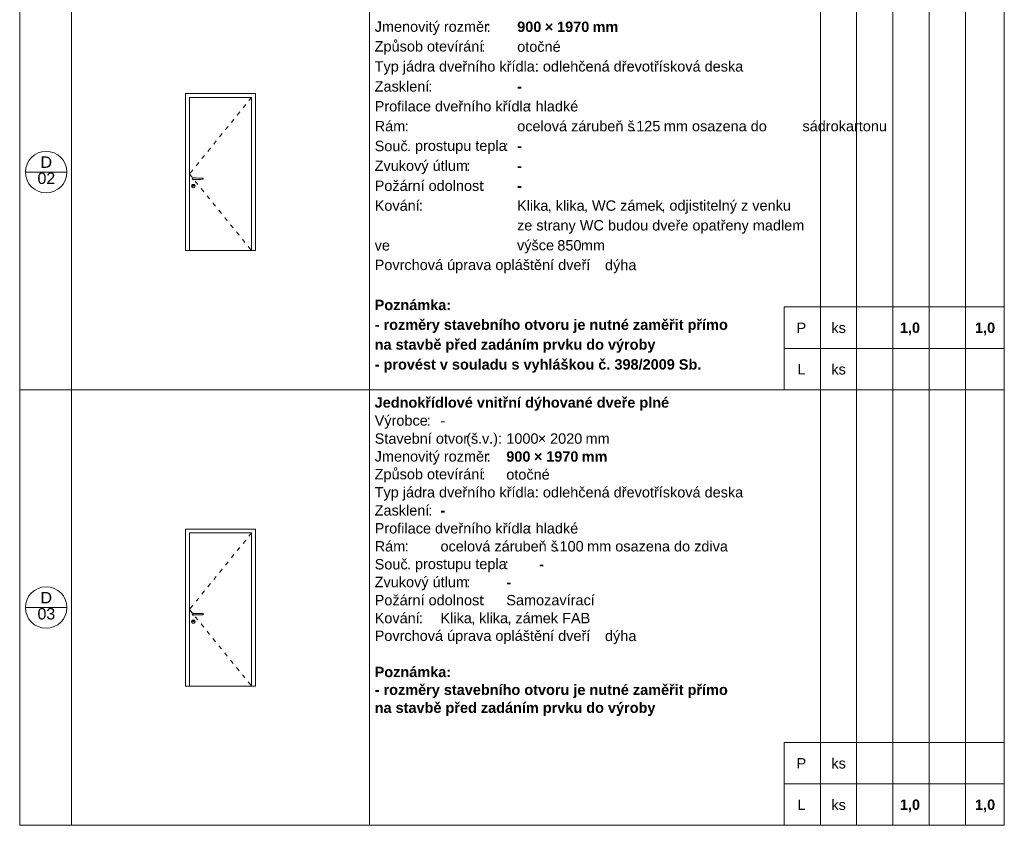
# Model space of a CAD drawing. Header units: millimetres. Extents: x 15381 to 191117, y -190522 to 367005.
# Tile 47 of 71: x 67117 to 86117, y 266604 to 282144. Entities that reach past the tile are written whole.
import ezdxf

# ---------------------------------------------------------------- set-up
doc = ezdxf.new("R2010")
doc.units = ezdxf.units.MM
doc.header["$MEASUREMENT"] = 0
doc.linetypes.add('Astupňová_čárkovaná', pattern=[180, 80, -100])
doc.styles.add('GENEROVANÝ_STYL_1', font='txt')
doc.styles.add('GENEROVANÝ_STYL_2', font='txt')

msp = doc.modelspace()

# ---------------------------------------------------------------- linework, layer by layer
at = {"color": 7, "linetype": 'Continuous', "lineweight": 20}
for p, q in [((67117.4, 294304.5), (67117.4, 266604.5)), ((86117.4, 266604.5), (86117.4, 294304.5)), ((68117.4, 283404.5), (68117.4, 275004.5)), ((73867.4, 283404.5), (73867.4, 275004.5)), ((82567.4, 283404.5), (82567.4, 275004.5)), ((83267.4, 283404.5), (83267.4, 275004.5)), ((83967.4, 283404.5), (83967.4, 275004.5)), ((84667.4, 283404.5), (84667.4, 275004.5)), ((85367.4, 283404.5), (85367.4, 275004.5)), ((71667.4, 280719.5), (70317.4, 280719.5)), ((70317.4, 280719.5), (70317.4, 277689.5)), ((71592.4, 280644.5), (70392.4, 280644.5)), ((70392.4, 280644.5), (70392.4, 277689.5)), ((71592.4, 277689.5), (71592.4, 280644.5)), ((71667.4, 277689.5), (71667.4, 280719.5)), ((68028, 279204.5), (67228, 279204.5)), ((70434.4, 278933.7), (70438.8, 278950.2)), ((70438.8, 278917.2), (70434.4, 278933.7)), ((70437.4, 278933.7), (70441.4, 278948.7)), ((70441.4, 278918.7), (70437.4, 278933.7)), ((70438.8, 278950.2), (70450.9, 278962.3)), ((70441.4, 278948.7), (70452.4, 278959.7)), ((70447.9, 279076.2), (70450.5, 279086)), ((70450.5, 279066.5), (70447.9, 279076.2)), ((70449.4, 279076.2), (70451.8, 279085.2)), ((70451.8, 279067.2), (70449.4, 279076.2)), ((70450.5, 279086), (70457.7, 279093.1)), ((70457.7, 279059.4), (70450.5, 279066.5)), ((70450.9, 278962.3), (70467.4, 278966.7)), ((70451.8, 279085.2), (70458.4, 279091.8)), ((70458.4, 279060.7), (70451.8, 279067.2)), ((70452.4, 279076.2), (70454.4, 279083.7)), ((70454.4, 279068.7), (70452.4, 279076.2)), ((70452.4, 278959.7), (70467.4, 278963.7)), ((70454.4, 279083.7), (70459.9, 279089.2)), ((70459.9, 279063.3), (70454.4, 279068.7)), ((70455.4, 278947.2), (70457, 278953.2)), ((70457, 278941.2), (70455.4, 278947.2)), ((70456.9, 278947.2), (70458.3, 278952.5)), ((70458.3, 278942), (70456.9, 278947.2)), ((70457, 278953.2), (70461.4, 278957.6)), ((70461.4, 278936.9), (70457, 278941.2)), ((70457.7, 279093.1), (70467.4, 279095.7)), ((70467.4, 279056.7), (70457.7, 279059.4)), ((70458.3, 278952.5), (70462.2, 278956.3)), ((70462.2, 278938.1), (70458.3, 278942)), ((70458.4, 279091.8), (70467.4, 279094.2)), ((70467.4, 279058.2), (70458.4, 279060.7)), ((70459.9, 279089.2), (70467.4, 279091.2)), ((70467.4, 279061.2), (70459.9, 279063.3)), ((70461.4, 278957.6), (70467.4, 278959.2)), ((70467.4, 278935.2), (70461.4, 278936.9)), ((70462.2, 278956.3), (70467.4, 278957.7)), ((70467.4, 278936.7), (70462.2, 278938.1)), ((70467.4, 279095.7), (70477.2, 279093.1)), ((70467.4, 279094.2), (70476.4, 279091.8)), ((70467.4, 279091.2), (70504.9, 279091.2)), ((70504.9, 279061.2), (70467.4, 279061.2)), ((70476.4, 279060.7), (70467.4, 279058.2)), ((70477.2, 279059.4), (70467.4, 279056.7)), ((70467.4, 278966.7), (70483.9, 278962.3)), ((70467.4, 278963.7), (70482.4, 278959.7)), ((70467.4, 278959.2), (70473.4, 278957.6)), ((70467.4, 278957.7), (70472.7, 278956.3)), ((70472.7, 278938.1), (70467.4, 278936.7)), ((70473.4, 278936.9), (70467.4, 278935.2)), ((70472.7, 278956.3), (70476.5, 278952.5)), ((70476.5, 278942), (70472.7, 278938.1)), ((70473.4, 278957.6), (70477.8, 278953.2)), ((70477.8, 278941.2), (70473.4, 278936.9)), ((70476.4, 279091.8), (70477, 279091.2)), ((70477, 279061.2), (70476.4, 279060.7)), ((70476.5, 278952.5), (70477.9, 278947.2)), ((70477.9, 278947.2), (70476.5, 278942)), ((70477.2, 279093.1), (70479, 279091.2)), ((70479, 279061.2), (70477.2, 279059.4)), ((70477.8, 278953.2), (70479.4, 278947.2)), ((70479.4, 278947.2), (70477.8, 278941.2)), ((70482.4, 278959.7), (70493.4, 278948.7)), ((70483.9, 278962.3), (70496, 278950.2)), ((70493.4, 278948.7), (70497.4, 278933.7)), ((70497.4, 278933.7), (70493.4, 278918.7)), ((70496, 278950.2), (70500.4, 278933.7)), ((70500.4, 278933.7), (70496, 278917.2)), ((70504.9, 279091.2), (70525, 279090.7)), ((70525, 279061.8), (70504.9, 279061.2)), ((70525, 279090.7), (70565.1, 279089.5)), ((70565.1, 279063), (70525, 279061.8)), ((70565.1, 279089.5), (70604.7, 279088.3)), ((70604.7, 279064.2), (70565.1, 279063)), ((70604.7, 279088.3), (70643.5, 279087.1)), ((70643.5, 279065.4), (70604.7, 279064.2)), ((70643.5, 279087.1), (70655.6, 279086.7)), ((70655.6, 279065.7), (70643.5, 279065.4)), ((70655.5, 279086.7), (70655.6, 279086.7)), ((70655.5, 279065.7), (70655.6, 279065.7)), ((70655.6, 279086.7), (70655.6, 279065.7)), ((70450.9, 278905.2), (70438.8, 278917.2)), ((70452.4, 278907.8), (70441.4, 278918.7)), ((70467.4, 278900.7), (70450.9, 278905.2)), ((70467.4, 278903.7), (70452.4, 278907.8)), ((70482.4, 278907.8), (70467.4, 278903.7)), ((70483.9, 278905.2), (70467.4, 278900.7)), ((70493.4, 278918.7), (70482.4, 278907.8)), ((70496, 278917.2), (70483.9, 278905.2)), ((70317.4, 277689.5), (71667.4, 277689.5)), ((81867.4, 276604.5), (81867.4, 275004.5)), ((86117.4, 276604.5), (81867.4, 276604.5)), ((86117.4, 275804.5), (81867.4, 275804.5)), ((86117.4, 275004.5), (67117.4, 275004.5)), ((68117.4, 275004.5), (68117.4, 266604.5)), ((73867.4, 275004.5), (73867.4, 266604.5)), ((82567.4, 275004.5), (82567.4, 266604.5)), ((83267.4, 275004.5), (83267.4, 266604.5)), ((83967.4, 275004.5), (83967.4, 266604.5)), ((84667.4, 275004.5), (84667.4, 266604.5)), ((85367.4, 275004.5), (85367.4, 266604.5)), ((71667.4, 272319.5), (70317.4, 272319.5)), ((70317.4, 272319.5), (70317.4, 269289.5)), ((71667.4, 269289.5), (71667.4, 272319.5)), ((71592.4, 272244.5), (70392.4, 272244.5)), ((70392.4, 272244.5), (70392.4, 269289.5)), ((71592.4, 269289.5), (71592.4, 272244.5)), ((68028, 270804.5), (67228, 270804.5)), ((70438.8, 270550.2), (70450.9, 270562.3)), ((70447.9, 270676.2), (70450.5, 270686)), ((70450.5, 270666.5), (70447.9, 270676.2)), ((70449.4, 270676.2), (70451.8, 270685.2)), ((70451.8, 270667.2), (70449.4, 270676.2)), ((70450.5, 270686), (70457.7, 270693.1)), ((70457.7, 270659.4), (70450.5, 270666.5)), ((70450.9, 270562.3), (70467.4, 270566.7)), ((70451.8, 270685.2), (70458.4, 270691.8)), ((70458.4, 270660.7), (70451.8, 270667.2)), ((70452.4, 270676.2), (70454.4, 270683.7)), ((70454.4, 270668.7), (70452.4, 270676.2)), ((70452.4, 270559.7), (70467.4, 270563.7)), ((70454.4, 270683.7), (70459.9, 270689.2)), ((70459.9, 270663.3), (70454.4, 270668.7)), ((70457.7, 270693.1), (70467.4, 270695.7)), ((70467.4, 270656.7), (70457.7, 270659.4)), ((70458.4, 270691.8), (70467.4, 270694.2)), ((70467.4, 270658.2), (70458.4, 270660.7)), ((70459.9, 270689.2), (70467.4, 270691.2)), ((70467.4, 270661.2), (70459.9, 270663.3)), ((70467.4, 270695.7), (70477.2, 270693.1)), ((70467.4, 270694.2), (70476.4, 270691.8)), ((70467.4, 270691.2), (70504.9, 270691.2)), ((70504.9, 270661.2), (70467.4, 270661.2)), ((70476.4, 270660.7), (70467.4, 270658.2)), ((70477.2, 270659.4), (70467.4, 270656.7)), ((70467.4, 270566.7), (70483.9, 270562.3)), ((70467.4, 270563.7), (70482.4, 270559.7)), ((70476.4, 270691.8), (70477, 270691.2)), ((70477, 270661.2), (70476.4, 270660.7)), ((70477.2, 270693.1), (70479, 270691.2)), ((70479, 270661.2), (70477.2, 270659.4)), ((70483.9, 270562.3), (70496, 270550.2)), ((70504.9, 270691.2), (70525, 270690.7)), ((70525, 270661.8), (70504.9, 270661.2)), ((70525, 270690.7), (70565.1, 270689.5)), ((70565.1, 270663), (70525, 270661.8)), ((70565.1, 270689.5), (70604.7, 270688.3)), ((70604.7, 270664.2), (70565.1, 270663)), ((70604.7, 270688.3), (70643.5, 270687.1)), ((70643.5, 270665.4), (70604.7, 270664.2)), ((70643.5, 270687.1), (70655.6, 270686.7)), ((70655.6, 270665.7), (70643.5, 270665.4)), ((70655.5, 270686.7), (70655.6, 270686.7)), ((70655.5, 270665.7), (70655.6, 270665.7)), ((70655.6, 270686.7), (70655.6, 270665.7)), ((70434.4, 270533.7), (70438.8, 270550.2)), ((70438.8, 270517.2), (70434.4, 270533.7)), ((70437.4, 270533.7), (70441.4, 270548.7)), ((70441.4, 270518.7), (70437.4, 270533.7)), ((70450.9, 270505.2), (70438.8, 270517.2)), ((70441.4, 270548.7), (70452.4, 270559.7)), ((70452.4, 270507.8), (70441.4, 270518.7)), ((70467.4, 270500.7), (70450.9, 270505.2)), ((70467.4, 270503.7), (70452.4, 270507.8)), ((70455.4, 270547.2), (70457, 270553.2)), ((70457, 270541.2), (70455.4, 270547.2)), ((70456.9, 270547.2), (70458.3, 270552.5)), ((70458.3, 270542), (70456.9, 270547.2)), ((70457, 270553.2), (70461.4, 270557.6)), ((70461.4, 270536.9), (70457, 270541.2)), ((70458.3, 270552.5), (70462.2, 270556.3)), ((70462.2, 270538.1), (70458.3, 270542)), ((70461.4, 270557.6), (70467.4, 270559.2)), ((70467.4, 270535.2), (70461.4, 270536.9)), ((70462.2, 270556.3), (70467.4, 270557.7)), ((70467.4, 270536.7), (70462.2, 270538.1)), ((70467.4, 270559.2), (70473.4, 270557.6)), ((70467.4, 270557.7), (70472.7, 270556.3)), ((70472.7, 270538.1), (70467.4, 270536.7)), ((70473.4, 270536.9), (70467.4, 270535.2)), ((70482.4, 270507.8), (70467.4, 270503.7)), ((70483.9, 270505.2), (70467.4, 270500.7)), ((70472.7, 270556.3), (70476.5, 270552.5)), ((70476.5, 270542), (70472.7, 270538.1)), ((70473.4, 270557.6), (70477.8, 270553.2)), ((70477.8, 270541.2), (70473.4, 270536.9)), ((70476.5, 270552.5), (70477.9, 270547.2)), ((70477.9, 270547.2), (70476.5, 270542)), ((70477.8, 270553.2), (70479.4, 270547.2)), ((70479.4, 270547.2), (70477.8, 270541.2)), ((70482.4, 270559.7), (70493.4, 270548.7)), ((70493.4, 270518.7), (70482.4, 270507.8)), ((70496, 270517.2), (70483.9, 270505.2)), ((70493.4, 270548.7), (70497.4, 270533.7)), ((70497.4, 270533.7), (70493.4, 270518.7)), ((70496, 270550.2), (70500.4, 270533.7)), ((70500.4, 270533.7), (70496, 270517.2)), ((70317.4, 269289.5), (71667.4, 269289.5)), ((81867.4, 268204.5), (81867.4, 266604.5)), ((86117.4, 268204.5), (81867.4, 268204.5)), ((86117.4, 267404.5), (81867.4, 267404.5)), ((67117.4, 266604.5), (86117.4, 266604.5))]:
    msp.add_line(p, q, dxfattribs=at)
at = {"color": 7, "linetype": 'Astupňová_čárkovaná', "lineweight": 20}
for p, q in [((71592.4, 280644.5), (70392.4, 279167)), ((70392.4, 279167), (71592.4, 277689.5)), ((71592.4, 272244.5), (70392.4, 270767)), ((70392.4, 270767), (71592.4, 269289.5))]:
    msp.add_line(p, q, dxfattribs=at)
at = {"color": 7, "linetype": 'Continuous', "lineweight": 20}
for centre in [(67628, 279204.5), (67628, 270804.5)]:
    msp.add_circle(centre, 400, dxfattribs=at)

# ---------------------------------------------------------------- texts
at = {"color": 7, "linetype": 'Continuous', "lineweight": 20, "attachment_point": 7}
for s, insert, char_height, style in [('\\A1;{\\pql;\\fArial|b0|i0|c238|p38;Jmenovitý rozměr}', (73967.4, 281850), 200, 'GENEROVANÝ_STYL_1'), ('\\A1;{\\pql;\\fArial|b0|i0|c238|p38;:}', (76128.8, 281907.6), 200, 'GENEROVANÝ_STYL_1'), ('\\A1;{\\pql;\\fArial|b1|i0|c238|p38;900}', (76717.4, 281904.2), 200, 'GENEROVANÝ_STYL_2'), ('\\A1;{\\pql;\\fArial|b1|i0|c238|p38; × }', (77172.7, 281907.6), 200, 'GENEROVANÝ_STYL_2'), ('\\A1;{\\pql;\\fArial|b1|i0|c238|p38;1970}', (77487.2, 281904.2), 200, 'GENEROVANÝ_STYL_2'), ('\\A1;{\\pql;\\fArial|b1|i0|c238|p38; mm}', (78094.3, 281907.6), 200, 'GENEROVANÝ_STYL_2'), ('\\A1;{\\pql;\\fArial|b0|i0|c238|p38;^I}', (76205.6, 281907.6), 200, 'GENEROVANÝ_STYL_1'), ('\\A1;{\\pql;\\fArial|b0|i0|c238|p38;Způsob otevírání}', (73967.4, 281469.9), 200, 'GENEROVANÝ_STYL_1'), ('\\A1;{\\pql;\\fArial|b0|i0|c238|p38;:}', (76022.7, 281524.3), 200, 'GENEROVANÝ_STYL_1'), ('\\A1;{\\pql;\\fArial|b0|i0|c238|p38;otočné}', (76717.4, 281521.2), 200, 'GENEROVANÝ_STYL_1'), ('\\A1;{\\pql;\\fArial|b0|i0|c238|p38;^I}', (76099.5, 281524.3), 200, 'GENEROVANÝ_STYL_1'), ('\\A1;{\\pql;\\fArial|b0|i0|c238|p38;Typ jádra dveřního křídla: odlehčená dřevotřísková deska}', (73967.4, 281083.5), 200, 'GENEROVANÝ_STYL_1'), ('\\A1;{\\pql;\\fArial|b0|i0|c238|p38;Zasklení}', (73967.4, 280754.7), 200, 'GENEROVANÝ_STYL_1'), ('\\A1;{\\pql;\\fArial|b0|i0|c238|p38;:}', (75002.4, 280757.9), 200, 'GENEROVANÝ_STYL_1'), ('\\A1;{\\pql;\\fArial|b1|i0|c238|p38;-}', (76717.4, 280757.9), 200, 'GENEROVANÝ_STYL_2'), ('\\A1;{\\pql;\\fArial|b1|i0|c238|p38; }', (75079.2, 280689.3), 200, 'GENEROVANÝ_STYL_2'), ('\\A1;{\\pql;\\fArial|b1|i0|c238|p38;^I}', (75156, 280757.9), 200, 'GENEROVANÝ_STYL_2'), ('\\A1;{\\pql;\\fArial|b0|i0|c238|p38;Profilace dveřního křídla}', (73967.4, 280371.4), 200, 'GENEROVANÝ_STYL_1'), ('\\A1;{\\pql;\\fArial|b0|i0|c238|p38;: }', (76918.7, 280374.6), 200, 'GENEROVANÝ_STYL_1'), ('\\A1;{\\pql;\\fArial|b0|i0|c238|p38;hladké}', (77072.3, 280371.4), 200, 'GENEROVANÝ_STYL_1'), ('\\A1;{\\pql;\\fArial|b0|i0|c238|p38;^I}', (77876.9, 280374.6), 200, 'GENEROVANÝ_STYL_1'), ('\\A1;{\\pql;\\fArial|b0|i0|c238|p38;Rám}', (73967.4, 279988.2), 200, 'GENEROVANÝ_STYL_1'), ('\\A1;{\\pql;\\fArial|b0|i0|c238|p38;: }', (74545.2, 279991.4), 200, 'GENEROVANÝ_STYL_1'), ('\\A1;{\\pql;\\fArial|b0|i0|c238|p38;ocelová zárubeň š}', (76717.4, 279988.2), 200, 'GENEROVANÝ_STYL_1'), ('\\A1;{\\pql;\\fArial|b0|i0|c238|p38;125}', (79014.1, 279988.1), 200, 'GENEROVANÝ_STYL_1'), ('\\A1;{\\pql;\\fArial|b0|i0|c238|p38; mm osazena do }', (79469.4, 279988.2), 200, 'GENEROVANÝ_STYL_1'), ('\\A1;{\\pql;\\fArial|b0|i0|c238|p38;sádrokartonu}', (82222.4, 279988.2), 200, 'GENEROVANÝ_STYL_1'), ('\\A1;{\\pql;\\fArial|b0|i0|c238|p38;^I}', (74698.8, 279991.4), 200, 'GENEROVANÝ_STYL_1'), ('\\A1;{\\pql;\\fArial|b0|i0|c238|p38;.}', (78937.3, 279991.4), 200, 'GENEROVANÝ_STYL_1'), ('\\A1;{\\pql;\\fArial|b0|i0|c238|p38;^I}', (81570.4, 279991.4), 200, 'GENEROVANÝ_STYL_1'), ('\\A1;{\\pql;\\fArial|b0|i0|c238|p38;^I}', (81587.4, 279991.4), 200, 'GENEROVANÝ_STYL_1'), ('\\A1;{\\pql;\\fArial|b0|i0|c238|p38;Souč}', (73967.4, 279604.8), 200, 'GENEROVANÝ_STYL_1'), ('\\A1;{\\pql;\\fArial|b0|i0|c238|p38;prostupu tepla}', (74744.5, 279553.7), 200, 'GENEROVANÝ_STYL_1'), ('\\A1;{\\pql;\\fArial|b0|i0|c238|p38;:}', (76478, 279608.1), 200, 'GENEROVANÝ_STYL_1'), ('\\A1;{\\pql;\\fArial|b1|i0|c238|p38;-}', (76717.4, 279608.1), 200, 'GENEROVANÝ_STYL_2'), ('\\A1;{\\pql;\\fArial|b0|i0|c238|p38;D}', (67519.3, 279285.8), 220, 'GENEROVANÝ_STYL_1'), ('\\A1;{\\pql;\\fArial|b0|i0|c238|p38;. }', (74590.9, 279608.1), 200, 'GENEROVANÝ_STYL_1'), ('\\A1;{\\pql;\\fArial|b1|i0|c238|p38; }', (76554.8, 279539.5), 200, 'GENEROVANÝ_STYL_2'), ('\\A1;{\\pql;\\fArial|b1|i0|c238|p38;^I}', (76631.6, 279608.1), 200, 'GENEROVANÝ_STYL_2'), ('\\A1;{\\pql;\\fArial|b0|i0|c238|p38;Zvukový útlum}', (73967.4, 279167.3), 200, 'GENEROVANÝ_STYL_1'), ('\\A1;{\\pql;\\fArial|b0|i0|c238|p38;:}', (75733.8, 279224.9), 200, 'GENEROVANÝ_STYL_1'), ('\\A1;{\\pql;\\fArial|b1|i0|c238|p38;-}', (76717.4, 279224.9), 200, 'GENEROVANÝ_STYL_2'), ('\\A1;{\\pql;\\fArial|b0|i0|c238|p38;02}', (67461, 278971.8), 220, 'GENEROVANÝ_STYL_1'), ('\\A1;{\\pql;\\fArial|b1|i0|c238|p38; }', (75810.6, 279156.3), 200, 'GENEROVANÝ_STYL_2'), ('\\A1;{\\pql;\\fArial|b1|i0|c238|p38;^I}', (75887.4, 279224.9), 200, 'GENEROVANÝ_STYL_2'), ('\\A1;{\\pql;\\fArial|b0|i0|c238|p38;Požární odolnost}', (73967.4, 278838.5), 200, 'GENEROVANÝ_STYL_1'), ('\\A1;{\\pql;\\fArial|b0|i0|c238|p38;:}', (76020.9, 278841.6), 200, 'GENEROVANÝ_STYL_1'), ('\\A1;{\\pql;\\fArial|b1|i0|c238|p38;-}', (76717.4, 278841.6), 200, 'GENEROVANÝ_STYL_2'), ('\\A1;{\\pql;\\fArial|b1|i0|c238|p38; }', (76097.7, 278773), 200, 'GENEROVANÝ_STYL_2'), ('\\A1;{\\pql;\\fArial|b1|i0|c238|p38;^I}', (76174.5, 278841.6), 200, 'GENEROVANÝ_STYL_2'), ('\\A1;{\\pql;\\fArial|b0|i0|c238|p38;Kování}', (73967.4, 278455.2), 200, 'GENEROVANÝ_STYL_1'), ('\\A1;{\\pql;\\fArial|b0|i0|c238|p38;:}', (74819.5, 278458.4), 200, 'GENEROVANÝ_STYL_1'), ('\\A1;{\\pql;\\fArial|b0|i0|c238|p38;Klika}', (76714.4, 278455.2), 200, 'GENEROVANÝ_STYL_1'), ('\\A1;{\\pql;\\fArial|b0|i0|c238|p38;klika}', (77460.4, 278455.2), 200, 'GENEROVANÝ_STYL_1'), ('\\A1;{\\pql;\\fArial|b0|i0|c238|p38;WC zámek}', (78160.8, 278455.1), 200, 'GENEROVANÝ_STYL_1'), ('\\A1;{\\pql;\\fArial|b0|i0|c238|p38;odjistitelný z venku}', (79654.7, 278400.8), 200, 'GENEROVANÝ_STYL_1'), ('\\A1;{\\pql;\\fArial|b1|i0|c238|p38; }', (74896.3, 278389.8), 200, 'GENEROVANÝ_STYL_2'), ('\\A1;{\\pql;\\fArial|b1|i0|c238|p38;^I}', (74973.1, 278458.4), 200, 'GENEROVANÝ_STYL_2'), ('\\A1;{\\pql;\\fArial|b0|i0|c238|p38;, }', (77306.8, 278419.5), 200, 'GENEROVANÝ_STYL_1'), ('\\A1;{\\pql;\\fArial|b0|i0|c238|p38;, }', (78007.2, 278419.5), 200, 'GENEROVANÝ_STYL_1'), ('\\A1;{\\pql;\\fArial|b0|i0|c238|p38;, }', (79501.1, 278419.5), 200, 'GENEROVANÝ_STYL_1'), ('\\A1;{\\pql;\\fArial|b0|i0|c238|p38;ze strany WC budou dveře opatřeny madlem}', (76714.4, 278017.5), 200, 'GENEROVANÝ_STYL_1'), ('\\A1;{\\pql;\\fArial|b1|i0|c238|p38; }', (73967.4, 278006.5), 200, 'GENEROVANÝ_STYL_2'), ('\\A1;{\\pql;\\fArial|b1|i0|c238|p38;^I}', (74044.2, 278075.1), 200, 'GENEROVANÝ_STYL_2'), ('\\A1;{\\pql;\\fArial|b0|i0|c238|p38;ve }', (73967.4, 277688.7), 200, 'GENEROVANÝ_STYL_1'), ('\\A1;{\\pql;\\fArial|b0|i0|c238|p38;výšce }', (76714.4, 277634.3), 200, 'GENEROVANÝ_STYL_1'), ('\\A1;{\\pql;\\fArial|b0|i0|c238|p38;850}', (77491.5, 277688.6), 200, 'GENEROVANÝ_STYL_1'), ('\\A1;{\\pql;\\fArial|b0|i0|c238|p38;mm}', (77946.8, 277691.9), 200, 'GENEROVANÝ_STYL_1'), ('\\A1;{\\pql;\\fArial|b0|i0|c238|p38;^I}', (74333.1, 277691.9), 200, 'GENEROVANÝ_STYL_1'), ('\\A1;{\\pql;\\fArial|b0|i0|c238|p38;Povrchová úprava opláštění dveří}', (73967.4, 277254.2), 200, 'GENEROVANÝ_STYL_1'), ('\\A1;{\\pql;\\fArial|b0|i0|c238|p38;:}', (78045.1, 277308.6), 200, 'GENEROVANÝ_STYL_1'), ('\\A1;{\\pql;\\fArial|b0|i0|c238|p38;dýha}', (78412.4, 277251), 200, 'GENEROVANÝ_STYL_1'), ('\\A1;{\\pql;\\fArial|b0|i0|c238|p38;^I}', (78121.9, 277308.6), 200, 'GENEROVANÝ_STYL_1'), ('\\A1;{\\pql;\\fArial|b1|i0|c238|p38;Poznámka:}', (73967.4, 276539), 200, 'GENEROVANÝ_STYL_2'), ('\\A1;{\\pql;\\fArial|b1|i0|c238|p38;- rozměry stavebního otvoru je nutné zaměřit přímo}', (73967.4, 276101.1), 200, 'GENEROVANÝ_STYL_2'), ('\\A1;{\\pql;\\fArial|b0|i0|c238|p38;P}', (82109, 276100.2), 200, 'GENEROVANÝ_STYL_1'), ('\\A1;{\\pql;\\fArial|b0|i0|c238|p38;ks}', (82780.3, 276097.1), 200, 'GENEROVANÝ_STYL_1'), ('\\A1;{\\pql;\\fArial|b1|i0|c238|p38;1,0}', (84102.2, 276056.9), 200, 'GENEROVANÝ_STYL_2'), ('\\A1;{\\pql;\\fArial|b1|i0|c238|p38;1,0}', (85552.2, 276056.9), 200, 'GENEROVANÝ_STYL_2'), ('\\A1;{\\pql;\\fArial|b1|i0|c238|p38;na stavbě před zadáním prvku do výroby}', (73967.4, 275717.9), 200, 'GENEROVANÝ_STYL_2'), ('\\A1;{\\pql;\\fArial|b1|i0|c238|p38;- provést v souladu s vyhláškou č. 398/2009 Sb.}', (73967.4, 275334.6), 200, 'GENEROVANÝ_STYL_2'), ('\\A1;{\\pql;\\fArial|b0|i0|c238|p38;L}', (82124.6, 275300.2), 200, 'GENEROVANÝ_STYL_1'), ('\\A1;{\\pql;\\fArial|b0|i0|c238|p38;ks}', (82780.3, 275297.1), 200, 'GENEROVANÝ_STYL_1'), ('\\A1;{\\pql;\\fArial|b1|i0|c238|p38;Jednokřídlové vnitřní dýhované dveře plné}', (73967.4, 274599.6), 200, 'GENEROVANÝ_STYL_2'), ('\\A1;{\\pql;\\fArial|b0|i0|c238|p38;Výrobce}', (73967.4, 274253.5), 200, 'GENEROVANÝ_STYL_1'), ('\\A1;{\\pql;\\fArial|b0|i0|c238|p38;:}', (74971.3, 274311.1), 200, 'GENEROVANÝ_STYL_1'), ('\\A1;{\\pql;\\fArial|b0|i0|c238|p38;-}', (75237.4, 274311.1), 200, 'GENEROVANÝ_STYL_1'), ('\\A1;{\\pql;\\fArial|b0|i0|c238|p38;Stavební otvor}', (73967.4, 273961.5), 200, 'GENEROVANÝ_STYL_1'), ('\\A1;{\\pql;\\fArial|b0|i0|c238|p38;^I}', (75048.1, 274311.1), 200, 'GENEROVANÝ_STYL_1'), ('\\A1;{\\pql;\\fArial|b0|i0|c238|p38;^I}', (75328.8, 274311.1), 200, 'GENEROVANÝ_STYL_1'), ('\\A1;{\\pql;\\fArial|b0|i0|c238|p38;š}', (75825.2, 273961.6), 200, 'GENEROVANÝ_STYL_1'), ('\\A1;{\\pql;\\fArial|b0|i0|c238|p38;^I}', (75872.4, 274311.1), 200, 'GENEROVANÝ_STYL_1'), ('\\A1;{\\pql;\\fArial|b0|i0|c238|p38;(}', (75733.8, 273907), 200, 'GENEROVANÝ_STYL_1'), ('\\A1;{\\pql;\\fArial|b0|i0|c238|p38;.}', (75962.4, 273964.8), 200, 'GENEROVANÝ_STYL_1'), ('\\A1;{\\pql;\\fArial|b0|i0|c238|p38;v}', (76039.2, 273964.8), 200, 'GENEROVANÝ_STYL_1'), ('\\A1;{\\pql;\\fArial|b0|i0|c238|p38;.):}', (76176.3, 273907), 200, 'GENEROVANÝ_STYL_1'), ('\\A1;{\\pql;\\fArial|b0|i0|c238|p38;1000}', (76507.4, 273961.5), 200, 'GENEROVANÝ_STYL_1'), ('\\A1;{\\pql;\\fArial|b0|i0|c238|p38;× }', (77114.5, 273964.8), 200, 'GENEROVANÝ_STYL_1'), ('\\A1;{\\pql;\\fArial|b0|i0|c238|p38;2020}', (77352.2, 273961.5), 200, 'GENEROVANÝ_STYL_1'), ('\\A1;{\\pql;\\fArial|b0|i0|c238|p38; mm}', (77959.3, 273964.8), 200, 'GENEROVANÝ_STYL_1'), ('\\A1;{\\pql;\\fArial|b0|i0|c238|p38;Jmenovitý rozměr}', (73967.4, 273560.9), 200, 'GENEROVANÝ_STYL_1'), ('\\A1;{\\pql;\\fArial|b1|i0|c238|p38; }', (76421.3, 273896.2), 200, 'GENEROVANÝ_STYL_2'), ('\\A1;{\\pql;\\fArial|b1|i0|c238|p38;^I}', (76498.1, 273964.8), 200, 'GENEROVANÝ_STYL_2'), ('\\A1;{\\pql;\\fArial|b1|i0|c238|p38;900}', (76507.4, 273615.1), 200, 'GENEROVANÝ_STYL_2'), ('\\A1;{\\pql;\\fArial|b1|i0|c238|p38; × }', (76962.7, 273618.5), 200, 'GENEROVANÝ_STYL_2'), ('\\A1;{\\pql;\\fArial|b1|i0|c238|p38;1970}', (77277.2, 273615.1), 200, 'GENEROVANÝ_STYL_2'), ('\\A1;{\\pql;\\fArial|b0|i0|c238|p38;:}', (76128.8, 273618.5), 200, 'GENEROVANÝ_STYL_1'), ('\\A1;{\\pql;\\fArial|b0|i0|c238|p38;^I}', (76205.6, 273618.5), 200, 'GENEROVANÝ_STYL_1'), ('\\A1;{\\pql;\\fArial|b1|i0|c238|p38; mm}', (77884.3, 273618.5), 200, 'GENEROVANÝ_STYL_2'), ('\\A1;{\\pql;\\fArial|b0|i0|c238|p38;Způsob otevírání}', (73967.4, 273217.8), 200, 'GENEROVANÝ_STYL_1'), ('\\A1;{\\pql;\\fArial|b0|i0|c238|p38;:}', (76022.7, 273272.2), 200, 'GENEROVANÝ_STYL_1'), ('\\A1;{\\pql;\\fArial|b0|i0|c238|p38;otočné}', (76507.4, 273269), 200, 'GENEROVANÝ_STYL_1'), ('\\A1;{\\pql;\\fArial|b0|i0|c238|p38;^I}', (76099.5, 273272.2), 200, 'GENEROVANÝ_STYL_1'), ('\\A1;{\\pql;\\fArial|b0|i0|c238|p38;Typ jádra dveřního křídla: odlehčená dřevotřísková deska}', (73967.4, 272868.3), 200, 'GENEROVANÝ_STYL_1'), ('\\A1;{\\pql;\\fArial|b0|i0|c238|p38;Zasklení}', (73967.4, 272576.5), 200, 'GENEROVANÝ_STYL_1'), ('\\A1;{\\pql;\\fArial|b0|i0|c238|p38;:}', (75002.4, 272579.6), 200, 'GENEROVANÝ_STYL_1'), ('\\A1;{\\pql;\\fArial|b1|i0|c238|p38;-}', (75237.4, 272579.6), 200, 'GENEROVANÝ_STYL_2'), ('\\A1;{\\pql;\\fArial|b0|i0|c238|p38;Profilace dveřního křídla}', (73967.4, 272230.2), 200, 'GENEROVANÝ_STYL_1'), ('\\A1;{\\pql;\\fArial|b1|i0|c238|p38; }', (75079.2, 272511.1), 200, 'GENEROVANÝ_STYL_2'), ('\\A1;{\\pql;\\fArial|b1|i0|c238|p38;^I}', (75156, 272579.6), 200, 'GENEROVANÝ_STYL_2'), ('\\A1;{\\pql;\\fArial|b0|i0|c238|p38;hladké}', (77072.3, 272230.2), 200, 'GENEROVANÝ_STYL_1'), ('\\A1;{\\pql;\\fArial|b0|i0|c238|p38;: }', (76918.7, 272233.3), 200, 'GENEROVANÝ_STYL_1'), ('\\A1;{\\pql;\\fArial|b0|i0|c238|p38;Rám}', (73967.4, 271883.9), 200, 'GENEROVANÝ_STYL_1'), ('\\A1;{\\pql;\\fArial|b0|i0|c238|p38;ocelová zárubeň š}', (75237.4, 271883.9), 200, 'GENEROVANÝ_STYL_1'), ('\\A1;{\\pql;\\fArial|b0|i0|c238|p38;100}', (77534.1, 271883.8), 200, 'GENEROVANÝ_STYL_1'), ('\\A1;{\\pql;\\fArial|b0|i0|c238|p38;^I}', (77876.9, 272233.3), 200, 'GENEROVANÝ_STYL_1'), ('\\A1;{\\pql;\\fArial|b0|i0|c238|p38; mm osazena do zdiva}', (77989.4, 271883.9), 200, 'GENEROVANÝ_STYL_1'), ('\\A1;{\\pql;\\fArial|b0|i0|c238|p38;: }', (74545.2, 271887.1), 200, 'GENEROVANÝ_STYL_1'), ('\\A1;{\\pql;\\fArial|b0|i0|c238|p38;.}', (77457.3, 271887.1), 200, 'GENEROVANÝ_STYL_1'), ('\\A1;{\\pql;\\fArial|b0|i0|c238|p38;Souč}', (73967.4, 271537.5), 200, 'GENEROVANÝ_STYL_1'), ('\\A1;{\\pql;\\fArial|b0|i0|c238|p38;^I}', (74698.8, 271887.1), 200, 'GENEROVANÝ_STYL_1'), ('\\A1;{\\pql;\\fArial|b0|i0|c238|p38;prostupu tepla}', (74744.5, 271486.3), 200, 'GENEROVANÝ_STYL_1'), ('\\A1;{\\pql;\\fArial|b0|i0|c238|p38;. }', (74590.9, 271540.8), 200, 'GENEROVANÝ_STYL_1'), ('\\A1;{\\pql;\\fArial|b0|i0|c238|p38;:}', (76478, 271540.8), 200, 'GENEROVANÝ_STYL_1'), ('\\A1;{\\pql;\\fArial|b1|i0|c238|p38;^I}', (76631.6, 271540.8), 200, 'GENEROVANÝ_STYL_2'), ('\\A1;{\\pql;\\fArial|b1|i0|c238|p38;-}', (77142.4, 271540.8), 200, 'GENEROVANÝ_STYL_2'), ('\\A1;{\\pql;\\fArial|b0|i0|c238|p38;Zvukový útlum}', (73967.4, 271136.9), 200, 'GENEROVANÝ_STYL_1'), ('\\A1;{\\pql;\\fArial|b0|i0|c238|p38;:}', (75733.8, 271194.5), 200, 'GENEROVANÝ_STYL_1'), ('\\A1;{\\pql;\\fArial|b1|i0|c238|p38; }', (76554.8, 271472.2), 200, 'GENEROVANÝ_STYL_2'), ('\\A1;{\\pql;\\fArial|b1|i0|c238|p38;^I}', (75887.4, 271194.5), 200, 'GENEROVANÝ_STYL_2'), ('\\A1;{\\pql;\\fArial|b1|i0|c238|p38;-}', (76507.4, 271194.5), 200, 'GENEROVANÝ_STYL_2'), ('\\A1;{\\pql;\\fArial|b0|i0|c238|p38;D}', (67519.3, 270885.8), 220, 'GENEROVANÝ_STYL_1'), ('\\A1;{\\pql;\\fArial|b0|i0|c238|p38;Požární odolnost}', (73967.4, 270845), 200, 'GENEROVANÝ_STYL_1'), ('\\A1;{\\pql;\\fArial|b1|i0|c238|p38; }', (75810.6, 271125.9), 200, 'GENEROVANÝ_STYL_2'), ('\\A1;{\\pql;\\fArial|b0|i0|c238|p38;:}', (76020.9, 270848.2), 200, 'GENEROVANÝ_STYL_1'), ('\\A1;{\\pql;\\fArial|b0|i0|c238|p38;Samozavírací}', (76507.4, 270844.9), 200, 'GENEROVANÝ_STYL_1'), ('\\A1;{\\pql;\\fArial|b0|i0|c238|p38;03}', (67461, 270571.4), 220, 'GENEROVANÝ_STYL_1'), ('\\A1;{\\pql;\\fArial|b1|i0|c238|p38; }', (76097.7, 270779.6), 200, 'GENEROVANÝ_STYL_2'), ('\\A1;{\\pql;\\fArial|b1|i0|c238|p38;^I}', (76174.5, 270848.2), 200, 'GENEROVANÝ_STYL_2'), ('\\A1;{\\pql;\\fArial|b0|i0|c238|p38;Kování}', (73967.4, 270498.8), 200, 'GENEROVANÝ_STYL_1'), ('\\A1;{\\pql;\\fArial|b0|i0|c238|p38;:}', (74819.5, 270501.9), 200, 'GENEROVANÝ_STYL_1'), ('\\A1;{\\pql;\\fArial|b0|i0|c238|p38;Klika}', (75237.4, 270498.8), 200, 'GENEROVANÝ_STYL_1'), ('\\A1;{\\pql;\\fArial|b0|i0|c238|p38;klika}', (75983.5, 270498.8), 200, 'GENEROVANÝ_STYL_1'), ('\\A1;{\\pql;\\fArial|b0|i0|c238|p38;zámek FAB}', (76683.8, 270498.8), 200, 'GENEROVANÝ_STYL_1'), ('\\A1;{\\pql;\\fArial|b1|i0|c238|p38; }', (74896.3, 270433.3), 200, 'GENEROVANÝ_STYL_2'), ('\\A1;{\\pql;\\fArial|b1|i0|c238|p38;^I}', (74973.1, 270501.9), 200, 'GENEROVANÝ_STYL_2'), ('\\A1;{\\pql;\\fArial|b0|i0|c238|p38;, }', (75829.9, 270463.1), 200, 'GENEROVANÝ_STYL_1'), ('\\A1;{\\pql;\\fArial|b0|i0|c238|p38;, }', (76530.2, 270463.1), 200, 'GENEROVANÝ_STYL_1'), ('\\A1;{\\pql;\\fArial|b0|i0|c238|p38;Povrchová úprava opláštění dveří}', (73967.4, 270101.2), 200, 'GENEROVANÝ_STYL_1'), ('\\A1;{\\pql;\\fArial|b0|i0|c238|p38;:}', (78045.1, 270155.6), 200, 'GENEROVANÝ_STYL_1'), ('\\A1;{\\pql;\\fArial|b0|i0|c238|p38;dýha}', (78412.4, 270098), 200, 'GENEROVANÝ_STYL_1'), ('\\A1;{\\pql;\\fArial|b0|i0|c238|p38;^I}', (78121.9, 270155.6), 200, 'GENEROVANÝ_STYL_1'), ('\\A1;{\\pql;\\fArial|b1|i0|c238|p38;Poznámka:}', (73967.4, 269459.9), 200, 'GENEROVANÝ_STYL_2'), ('\\A1;{\\pql;\\fArial|b1|i0|c238|p38;- rozměry stavebního otvoru je nutné zaměřit přímo}', (73967.4, 269059), 200, 'GENEROVANÝ_STYL_2'), ('\\A1;{\\pql;\\fArial|b1|i0|c238|p38;na stavbě před zadáním prvku do výroby}', (73967.4, 268712.7), 200, 'GENEROVANÝ_STYL_2'), ('\\A1;{\\pql;\\fArial|b0|i0|c238|p38;P}', (82109, 267700.2), 200, 'GENEROVANÝ_STYL_1'), ('\\A1;{\\pql;\\fArial|b0|i0|c238|p38;ks}', (82780.3, 267697.1), 200, 'GENEROVANÝ_STYL_1'), ('\\A1;{\\pql;\\fArial|b0|i0|c238|p38;L}', (82124.6, 266900.2), 200, 'GENEROVANÝ_STYL_1'), ('\\A1;{\\pql;\\fArial|b0|i0|c238|p38;ks}', (82780.3, 266897.1), 200, 'GENEROVANÝ_STYL_1'), ('\\A1;{\\pql;\\fArial|b1|i0|c238|p38;1,0}', (84102.2, 266856.9), 200, 'GENEROVANÝ_STYL_2'), ('\\A1;{\\pql;\\fArial|b1|i0|c238|p38;1,0}', (85552.2, 266856.9), 200, 'GENEROVANÝ_STYL_2')]:
    msp.add_mtext(s, dxfattribs=dict(at, insert=insert, char_height=char_height, style=style))

doc.saveas('drawing.dxf')
